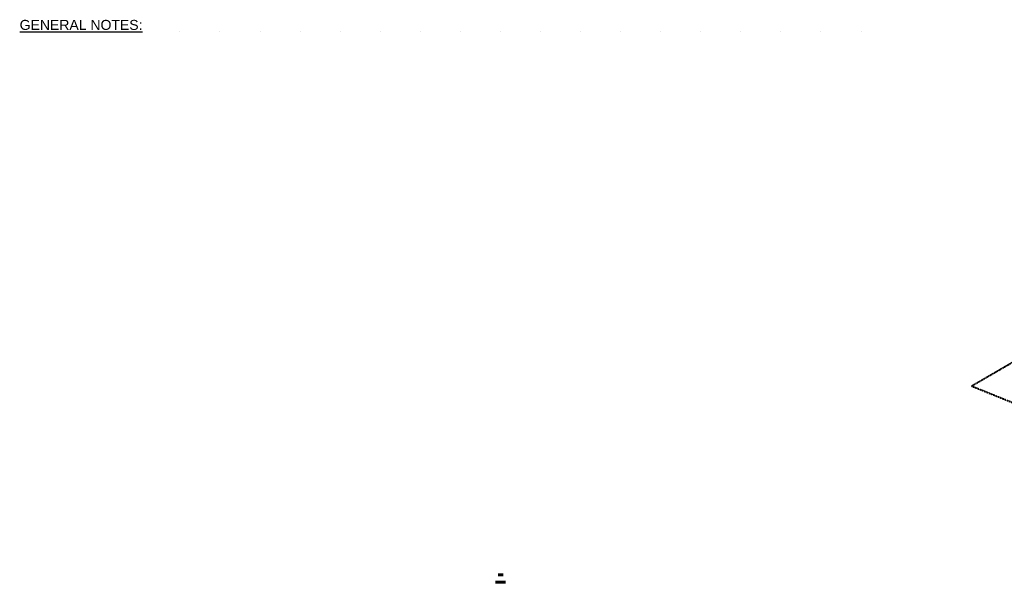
# Model space of a CAD drawing. Header units: inches. Extents: x 0 to 12596, y 259 to 10564.
# Tile 11 of 16: x 861 to 2041, y 9883 to 10564. Entities that reach past the tile are written whole.
import ezdxf

# ---------------------------------------------------------------- set-up
doc = ezdxf.new("R2010")
doc.units = ezdxf.units.IN
doc.header["$MEASUREMENT"] = 0
doc.linetypes.add('DASHED2', pattern=[0.375, 0.25, -0.125])
for name, color, linetype, lineweight in [('E-ANNO-TEXT', 7, 'Continuous', 25), ('E-GND-GES', 95, 'DASHED2', 60), ('E-ISO-GES', 7, 'DASHED2', 40)]:
    doc.layers.add(name, color=color, linetype=linetype, lineweight=lineweight)
doc.styles.get("Standard").update_dxf_attribs({"font": 'arial.ttf'})

msp = doc.modelspace()

# ---------------------------------------------------------------- linework, layer by layer
at = {"layer": 'E-GND-GES', "linetype": 'Continuous'}
for p, q in [((1434.2, 9899), (1440.2, 9899)), ((1431.2, 9890), (1443.2, 9890))]:
    msp.add_line(p, q, dxfattribs=at)
at = {"layer": 'E-ISO-GES'}
for q in [(2169.7, 10222.7), (2887.6, 9767.6)]:
    msp.add_line((2001.5, 10125.1), q, dxfattribs=at)

# ---------------------------------------------------------------- texts
at = {"layer": 'E-ANNO-TEXT', "insert": (861.1, 10563.7), "char_height": 12, "attachment_point": 1}
msp.add_mtext_dynamic_manual_height_columns('{\\LGENERAL NOTES:^I^I^I^I^I^I^I^I^I^I^I^I^I^I^I^I^I^I^I    }', width=1091.46, gutter_width=48, heights=[0], dxfattribs=at)

doc.saveas('drawing.dxf')
